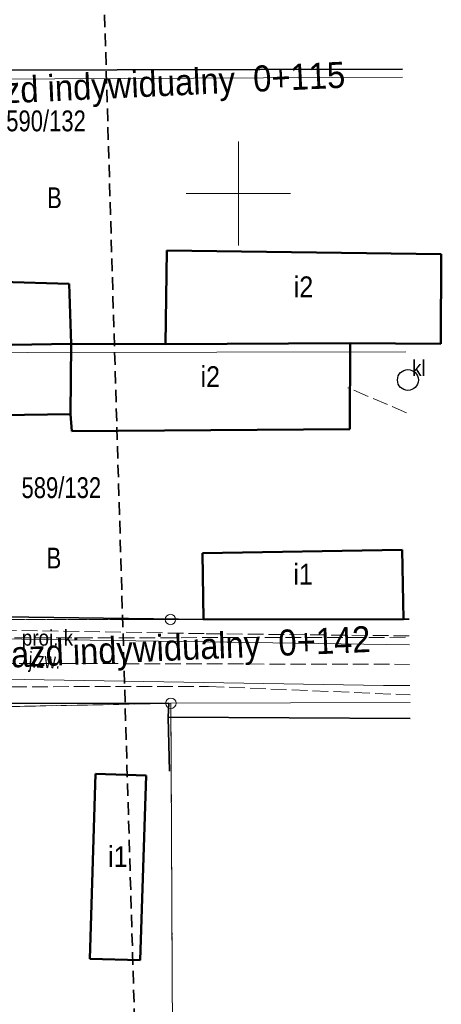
# Model space of a CAD drawing. Header units: metres. Extents: x 6553410 to 6553682, y 5599441 to 5599693.
# Tile 10 of 19: x 6553540 to 6553560, y 5599511 to 5599558. Entities that reach past the tile are written whole.
import ezdxf
from ezdxf.enums import TextEntityAlignment as Align

# ---------------------------------------------------------------- set-up
doc = ezdxf.new("R2010")
doc.units = ezdxf.units.M
doc.header["$LTSCALE"] = 0.5
for name, pattern in [('1.5_0.5', [2, 1.5, -0.5]), ('2', [0.9, 0.6, -0.3]), ('219-500', [0]), ('egkk-500', [2, 1.5, -0.5]), ('egug-500', [1, 0.5, -0.5])]:
    doc.linetypes.add(name, pattern=pattern)
doc.layers.get('0').update_dxf_attribs({"color": 2, "linetype": 'CONTINUOUS', "lineweight": 5})
for name, color, linetype in [('202-punkt graniczny', 7, 'CONTINUOUS'), ('210-oznaczenie konturu użytku gruntowego', 7, 'CONTINUOUS'), ('211-numer działki ewidencyjnej', 7, 'CONTINUOUS'), ('217-kontur klasyfikacyjny', 7, 'CONTINUOUS'), ('218-kontur użytku gruntowego', 7, 'CONTINUOUS'), ('219-działka ewidencyjna', 7, 'CONTINUOUS'), ('312-budynek ewidencyjny', 7, 'CONTINUOUS'), ('312-oznaczenie budynku ewidencyjnego-Atr117', 7, 'CONTINUOUS'), ('jezdnia', 7, 'CONTINUOUS'), ('jezdnia-Atr17', 7, 'CONTINUOUS'), ('osadnik  szambo', 7, 'CONTINUOUS'), ('osadnik  szambo-Atr17', 7, 'CONTINUOUS'), ('przewód kanalizacyjny', 7, 'CONTINUOUS'), ('przewód kanalizacyjny - ob. projektowany', 7, 'CONTINUOUS'), ('przewód kanalizacyjny - ob. projektowany-Atr1', 7, 'CONTINUOUS'), ('Zakres', 7, 'CONTINUOUS'), ('zzz.gaTrasaKM', 7, 'CONTINUOUS')]:
    doc.layers.add(name, color=color, linetype=linetype)
doc.layers.add('OTO', color=7, linetype='CONTINUOUS', lineweight=20, true_color=0x000000)
doc.styles.add('GA4-ATR-TEXT', font='arial.ttf', dxfattribs={"width": 0.9})
doc.styles.get("Standard").update_dxf_attribs({"font": 'Working1250', "width": 0.75})
doc.linetypes.add('OTOO', pattern='A,7.5,[30,msgB.shx,S=1.28,R=0,X=0,Y=0],7.5', length=15)

# ---------------------------------------------------------------- blocks, each defined once
blk = doc.blocks.new('SUKM')
at = {"color": 0, "linetype": 'Continuous'}
blk.add_circle((0, 0), 0.5, dxfattribs=at)
blk = doc.blocks.new('202')
at = {"color": 0, "linetype": 'Continuous', "lineweight": 0}
blk.add_circle((0, 0), 0.25, dxfattribs=at)
blk = doc.blocks.new('z.ga4.PosMarkerL')
at = {"linetype": 'Continuous', "lineweight": 0}
blk.add_line((-36.593, 0), (0, 0), dxfattribs=at)
at = {"linetype": 'Continuous', "lineweight": 0, "style": 'GA4-ATR-TEXT', "width": 0.9}
blk.add_attdef('GAROADPOS', (-36.593, 1), '', height=2, dxfattribs=at)

msp = doc.modelspace()

# ---------------------------------------------------------------- linework, layer by layer
at = {"color": 0}
for p, q in [((6553550, 5599547.5), (6553550, 5599552.5)), ((6553547.5, 5599550), (6553552.5, 5599550))]:
    msp.add_line(p, q, dxfattribs=at)
at = {"layer": '217-kontur klasyfikacyjny', "color": 3, "linetype": 'egkk-500', "lineweight": 18, "flags": 128}
for points in [[(6553546.74, 5599529.56), (6553522.33, 5599529.54)], [(6553525.75, 5599525.1), (6553546.76, 5599525.54)], [(6553546.76, 5599525.54), (6553547.01, 5599474.42)]]:
    msp.add_lwpolyline(points, dxfattribs=at)
at = {"layer": '217-kontur klasyfikacyjny', "color": 3, "linetype": 'egkk-500', "lineweight": 18}
msp.add_lwpolyline([(6553558.186, 5599529.569), (6553546.74, 5599529.56)], dxfattribs=at)
at = {"layer": '218-kontur użytku gruntowego', "color": 3, "linetype": 'egug-500', "lineweight": 18, "flags": 128}
for points in [[(6553522.33, 5599529.54), (6553546.74, 5599529.56)], [(6553546.76, 5599525.54), (6553525.75, 5599525.1)], [(6553547.01, 5599474.42), (6553546.76, 5599525.54)]]:
    msp.add_lwpolyline(points, dxfattribs=at)
at = {"layer": '218-kontur użytku gruntowego', "color": 3, "linetype": 'egug-500', "lineweight": 18}
msp.add_lwpolyline([(6553546.74, 5599529.56), (6553558.186, 5599529.569)], dxfattribs=at)
at = {"layer": '219-działka ewidencyjna', "color": 7, "linetype": '219-500', "lineweight": 18}
for points in [[(6553521.18, 5599555.41), (6553557.87, 5599555.575)], [(6553521.76, 5599542.33), (6553558.03, 5599542.404)], [(6553546.74, 5599529.56), (6553558.186, 5599529.569)], [(6553546.76, 5599525.54), (6553558.234, 5599525.584)]]:
    msp.add_lwpolyline(points, dxfattribs=at)
at = {"layer": '219-działka ewidencyjna', "color": 7, "linetype": '219-500', "lineweight": 18, "flags": 128}
for points in [[(6553522.33, 5599529.54), (6553546.74, 5599529.56)], [(6553546.76, 5599525.54), (6553525.75, 5599525.1)], [(6553547.01, 5599474.42), (6553546.76, 5599525.54)]]:
    msp.add_lwpolyline(points, dxfattribs=at)
at = {"layer": '312-budynek ewidencyjny', "color": 7, "linetype": 'Continuous', "lineweight": 50, "flags": 128}
for points in [[(6553546.57, 5599547.27), (6553546.51, 5599542.77)], [(6553559.73, 5599547.09), (6553546.57, 5599547.27)], [(6553559.7, 5599542.79), (6553559.73, 5599547.09)], [(6553541.89, 5599545.67), (6553538.63, 5599545.76)], [(6553541.98, 5599542.78), (6553541.89, 5599545.67)], [(6553541.98, 5599542.78), (6553529.74, 5599542.57)], [(6553529.74, 5599542.57), (6553541.98, 5599542.78)], [(6553541.94, 5599539.41), (6553541.98, 5599542.78)], [(6553541.98, 5599542.78), (6553541.94, 5599539.41)], [(6553546.51, 5599542.77), (6553541.98, 5599542.78)], [(6553555.36, 5599542.81), (6553546.51, 5599542.77)], [(6553546.51, 5599542.77), (6553555.36, 5599542.81)], [(6553555.34, 5599538.69), (6553555.36, 5599542.81)], [(6553555.36, 5599542.81), (6553559.7, 5599542.79)], [(6553538.64, 5599539.36), (6553541.94, 5599539.41)], [(6553541.94, 5599539.41), (6553542.01, 5599538.6)], [(6553542.01, 5599538.6), (6553555.34, 5599538.69)], [(6553557.86, 5599532.9), (6553548.28, 5599532.74)], [(6553548.28, 5599532.74), (6553548.33, 5599529.56)], [(6553557.91, 5599529.57), (6553557.86, 5599532.9)], [(6553548.33, 5599529.56), (6553557.91, 5599529.57)], [(6553543.15, 5599522.15), (6553542.87, 5599513.28)], [(6553545.57, 5599522.08), (6553543.15, 5599522.15)], [(6553545.29, 5599513.21), (6553545.57, 5599522.08)], [(6553542.87, 5599513.28), (6553545.29, 5599513.21)]]:
    msp.add_lwpolyline(points, dxfattribs=at)
at = {"layer": 'jezdnia', "color": 7, "linetype": '1.5_0.5', "lineweight": 18}
for points in [[(6553558.195, 5599528.775), (6553548.36, 5599528.88), (6553531.72, 5599529.17), (6553525.94, 5599529.13), (6553523.21, 5599530.61), (6553522.07, 5599532.12), (6553521.19, 5599534.52), (6553521.07, 5599536.33), (6553520.46, 5599552.39), (6553519.76, 5599565.3)], [(6553558.856, 5599474.416), (6553546.13, 5599474.26), (6553531.12, 5599473.96), (6553528.44, 5599474.13), (6553526.27, 5599474.69), (6553524.45, 5599476.18), (6553523.15, 5599478.91), (6553522.77, 5599482.3), (6553523.02, 5599493.42), (6553522.48, 5599508.04), (6553522.36, 5599509.72), (6553521.63, 5599524.16), (6553522.55, 5599525.75), (6553526.18, 5599526.26), (6553532.11, 5599526.32), (6553548.56, 5599526.35), (6553558.23, 5599525.942)]]:
    msp.add_lwpolyline(points, dxfattribs=at)
at = {"layer": 'OTO', "color": 18, "linetype": 'OTOO', "lineweight": 35, "true_color": 0x000000}
for points in [[(6553557.865, 5599555.967), (6553523.63, 5599555.88)], [(6553558.186, 5599529.577), (6553557.91, 5599529.57)], [(6553526.2, 5599525.51), (6553546.66, 5599525.55), (6553546.63, 5599524.87), (6553558.244, 5599524.817)]]:
    msp.add_lwpolyline(points, dxfattribs=at)
at = {"layer": 'OTO', "color": 18, "linetype": 'OTOO', "lineweight": 35, "true_color": 0x000000, "flags": 128}
for points in [[(6553525.56, 5599529.86), (6553548.33, 5599529.56)], [(6553546.63, 5599524.87), (6553546.69, 5599522.28)]]:
    msp.add_lwpolyline(points, dxfattribs=at)
at = {"layer": 'przewód kanalizacyjny', "color": 34, "linetype": 'Continuous', "lineweight": 18}
for points in [[(6553521.01, 5599528.89), (6553558.201, 5599528.338)], [(6553556.95, 5599526.4), (6553558.224, 5599526.396)]]:
    msp.add_lwpolyline(points, dxfattribs=at)
at = {"layer": 'przewód kanalizacyjny', "color": 34, "linetype": 'Continuous', "lineweight": 18, "flags": 128}
msp.add_lwpolyline([(6553556.95, 5599526.4), (6553522.48, 5599526.97)], dxfattribs=at)
at = {"layer": 'przewód kanalizacyjny - ob. projektowany', "color": 34, "linetype": '1.5_0.5', "lineweight": 18}
for points in [[(6553519.57, 5599542.61), (6553520.26, 5599528.64), (6553558.196, 5599528.705)], [(6553558.065, 5599539.479), (6553555.25, 5599540.68)], [(6553519.49, 5599527.5), (6553558.212, 5599527.407)]]:
    msp.add_lwpolyline(points, dxfattribs=at)
at = {"layer": 'Zakres', "color": 6, "linetype": '2', "lineweight": 35, "ltscale": 2, "flags": 128}
msp.add_lwpolyline([(6553483.84, 5599684.4), (6553490.35, 5599514.81), (6553431.75, 5599509.91), (6553435.87, 5599451.5), (6553546.6, 5599457.38), (6553543.41, 5599564.25), (6553540.28, 5599682.83)], close=True, dxfattribs=at)

# ---------------------------------------------------------------- block references
at = {"layer": '202-punkt graniczny', "color": 7, "linetype": 'Continuous', "lineweight": 18}
for p in [(6553546.74, 5599529.56), (6553546.76, 5599525.54)]:
    msp.add_blockref('202', p, dxfattribs=at)
at = {"layer": 'osadnik  szambo', "color": 34, "linetype": 'Continuous', "lineweight": 18}
msp.add_blockref('SUKM', (6553558.13, 5599541.05), dxfattribs=at)
at = {"layer": 'zzz.gaTrasaKM'}
ref = msp.add_blockref('z.ga4.PosMarkerL', (6553518.475, 5599553.881), dxfattribs=dict(at, xscale=0.5, yscale=0.5, rotation=182.6534619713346))
ref.add_attrib('GAROADPOS', 'zjazd indywidualny  0+115', (6553536.775, 5599554.228), dxfattribs={"layer": '0', "color": 224, "linetype": 'Continuous', "lineweight": 18, "height": 1.25, "rotation": 182.6535, "style": 'GA4-ATR-TEXT', "text_generation_flag": 6, "width": 0.9})
ref = msp.add_blockref('z.ga4.PosMarkerL', (6553519.682, 5599526.908), dxfattribs=dict(at, xscale=0.5, yscale=0.5, rotation=182.4915091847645))
ref.add_attrib('GAROADPOS', 'zjazd indywidualny  0+142', (6553537.983, 5599527.204), dxfattribs={"layer": '0', "color": 224, "linetype": 'Continuous', "lineweight": 18, "height": 1.25, "rotation": 182.4915, "style": 'GA4-ATR-TEXT', "text_generation_flag": 6, "width": 0.9})

# ---------------------------------------------------------------- texts
at = {"layer": '210-oznaczenie konturu użytku gruntowego', "color": 3, "linetype": 'Continuous', "lineweight": 18, "width": 0.79}
msp.add_text('B', height=1, dxfattribs=at).set_placement((6553541.176, 5599549.295), align=Align.CENTER)
msp.add_text('B', height=1, dxfattribs=at).set_placement((6553540.799, 5599532.007))
at = {"layer": '211-numer działki ewidencyjnej', "color": 7, "linetype": 'Continuous', "lineweight": 18, "width": 0.79}
for s, p in [('590/132', (6553540.773, 5599552.983)), ('589/132', (6553541.506, 5599535.386))]:
    msp.add_text(s, height=1, dxfattribs=at).set_placement(p, align=Align.CENTER)
at = {"layer": '312-oznaczenie budynku ewidencyjnego-Atr117', "color": 7, "width": 0.9}
for s, p in [('i2', (6553553.12, 5599545.02)), ('i2', (6553548.65, 5599540.71)), ('i1', (6553553.1, 5599531.23)), ('i1', (6553544.22, 5599517.68))]:
    msp.add_text(s, height=1, dxfattribs=at).set_placement(p, align=Align.CENTER)
at = {"layer": 'jezdnia-Atr17', "color": 7, "insert": (6553540.696, 5599527.493), "char_height": 0.75, "attachment_point": 5, "rotation": 357.371}
msp.add_mtext('j.zw.', dxfattribs=at)
at = {"layer": 'osadnik  szambo-Atr17', "color": 34, "width": 0.9}
msp.add_text('kl', height=0.75, dxfattribs=at).set_placement((6553558.33, 5599541.25))
at = {"layer": 'przewód kanalizacyjny - ob. projektowany-Atr1', "color": 34, "width": 0.9}
msp.add_text('proj. k', height=0.75, rotation=0.097, dxfattribs=at).set_placement((6553540.84, 5599528.68), align=Align.MIDDLE_CENTER)

doc.saveas('drawing.dxf')
